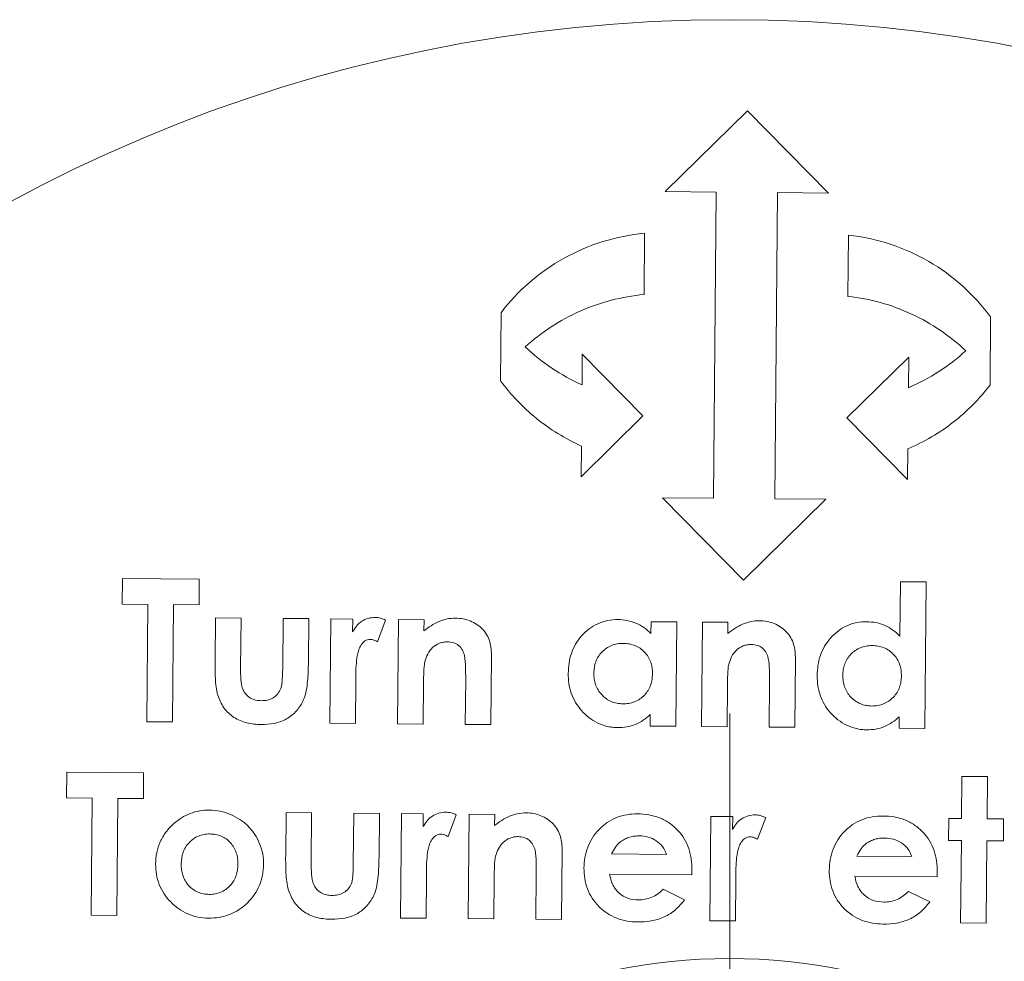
# Model space of a CAD drawing. Header units: millimetres. Extents: x 143 to 824, y 74 to 819.
# Tile 22 of 26: x 728 to 753, y 661 to 684. Entities that reach past the tile are written whole.
import ezdxf

# ---------------------------------------------------------------- set-up
doc = ezdxf.new("R2010")
doc.units = ezdxf.units.MM

# ---------------------------------------------------------------- blocks, each defined once
blk = doc.blocks.new('SW_CENTERMARKSYMBOL_10')
at = {"color": 0, "linetype": 'Continuous', "lineweight": 0}
blk.add_line((0, 5), (0, 20), dxfattribs=at)

msp = doc.modelspace()

# ---------------------------------------------------------------- linework, layer by layer
at = {"color": 7, "linetype": 'Continuous', "lineweight": 15}
for p, q in [((746.319, 681.598), (744.302, 679.616)), ((748.302, 679.581), (746.319, 681.598)), ((744.302, 679.616), (745.552, 679.605)), ((745.552, 679.605), (745.486, 672.105)), ((746.986, 672.092), (747.052, 679.592)), ((747.052, 679.592), (748.302, 679.581)), ((743.78, 677.095), (743.793, 678.595)), ((748.793, 678.551), (748.78, 677.051)), ((740.276, 676.651), (740.261, 674.983)), ((752.261, 674.878), (752.275, 676.546)), ((742.267, 675.633), (742.261, 674.883)), ((743.754, 674.12), (742.267, 675.633)), ((750.267, 675.563), (748.754, 674.076)), ((750.26, 674.813), (750.267, 675.563)), ((742.241, 672.633), (743.754, 674.12)), ((748.754, 674.076), (750.241, 672.563)), ((742.247, 673.383), (742.241, 672.633)), ((750.241, 672.563), (750.247, 673.313)), ((744.236, 672.116), (746.219, 670.098)), ((745.486, 672.105), (744.236, 672.116)), ((746.219, 670.098), (748.236, 672.081)), ((748.236, 672.081), (746.986, 672.092)), ((730.994, 670.137), (730.989, 669.509)), ((732.879, 670.12), (730.994, 670.137)), ((732.873, 669.492), (732.879, 670.12)), ((750.065, 670.06), (750.053, 668.73)), ((750.693, 670.055), (750.065, 670.06)), ((750.661, 666.465), (750.693, 670.055)), ((730.989, 669.509), (731.617, 669.503)), ((731.617, 669.503), (731.592, 666.631)), ((732.22, 666.626), (732.245, 669.498)), ((732.245, 669.498), (732.873, 669.492)), ((733.274, 669.175), (733.265, 668.118)), ((733.902, 669.169), (733.274, 669.175)), ((733.892, 667.941), (733.902, 669.169)), ((734.934, 669.16), (734.924, 667.911)), ((735.563, 669.155), (734.934, 669.16)), ((735.553, 668.08), (735.563, 669.155)), ((736.101, 669.15), (736.079, 666.592)), ((736.639, 669.145), (736.101, 669.15)), ((736.637, 668.83), (736.639, 669.145)), ((737.247, 668.589), (737.447, 669.12)), ((737.761, 669.135), (737.739, 666.578)), ((738.389, 669.13), (737.761, 669.135)), ((738.387, 668.859), (738.389, 669.13)), ((743.953, 669.081), (743.951, 668.793)), ((744.581, 669.076), (743.953, 669.081)), ((744.559, 666.518), (744.581, 669.076)), ((745.21, 669.07), (745.187, 666.513)), ((745.838, 669.065), (745.21, 669.07)), ((745.835, 668.794), (745.838, 669.065)), ((740.027, 666.558), (740.042, 668.235)), ((747.476, 666.493), (747.49, 668.17)), ((736.707, 666.587), (736.716, 667.622)), ((736.716, 667.622), (736.715, 667.747)), ((738.367, 666.572), (738.376, 667.59)), ((739.409, 667.674), (739.399, 666.563)), ((746.857, 667.609), (746.848, 666.498)), ((745.816, 666.507), (745.824, 667.525)), ((731.592, 666.631), (732.22, 666.626)), ((736.079, 666.592), (736.707, 666.587)), ((737.739, 666.578), (738.367, 666.572)), ((743.933, 666.803), (743.931, 666.524)), ((750.036, 666.75), (750.033, 666.471)), ((739.399, 666.563), (740.027, 666.558)), ((743.931, 666.524), (744.559, 666.518)), ((745.187, 666.513), (745.816, 666.507)), ((746.848, 666.498), (747.476, 666.493)), ((750.033, 666.471), (750.661, 666.465)), ((729.63, 665.392), (729.624, 664.764)), ((731.514, 665.376), (729.63, 665.392)), ((731.509, 664.748), (731.514, 665.376)), ((751.572, 665.291), (751.563, 664.259)), ((752.2, 665.285), (751.572, 665.291)), ((752.191, 664.253), (752.2, 665.285)), ((729.624, 664.764), (730.252, 664.759)), ((730.252, 664.759), (730.227, 661.887)), ((730.855, 661.882), (730.881, 664.753)), ((730.881, 664.753), (731.509, 664.748)), ((735.006, 664.403), (734.997, 663.347)), ((735.634, 664.398), (735.006, 664.403)), ((735.623, 663.17), (735.634, 664.398)), ((736.666, 664.389), (736.655, 663.14)), ((737.294, 664.383), (736.666, 664.389)), ((737.285, 663.308), (737.294, 664.383)), ((737.833, 664.378), (737.81, 661.821)), ((738.371, 664.374), (737.833, 664.378)), ((738.368, 664.059), (738.371, 664.374)), ((738.979, 663.818), (739.179, 664.348)), ((739.493, 664.364), (739.471, 661.806)), ((740.121, 664.358), (739.493, 664.364)), ((740.119, 664.088), (740.121, 664.358)), ((745.416, 664.312), (745.393, 661.755)), ((745.954, 664.308), (745.416, 664.312)), ((745.951, 663.993), (745.954, 664.308)), ((746.562, 663.752), (746.762, 664.282)), ((751.249, 664.261), (751.244, 663.723)), ((751.563, 664.259), (751.249, 664.261)), ((752.595, 664.25), (752.191, 664.253)), ((752.59, 663.711), (752.595, 664.25)), ((751.244, 663.723), (751.558, 663.72)), ((751.558, 663.72), (751.541, 661.701)), ((752.169, 661.696), (752.186, 663.715)), ((752.186, 663.715), (752.59, 663.711)), ((741.759, 661.786), (741.774, 663.463)), ((744.331, 663.379), (742.984, 663.391)), ((750.343, 663.327), (748.997, 663.339)), ((738.448, 662.851), (738.447, 662.976)), ((744.952, 662.88), (744.956, 662.999)), ((738.439, 661.815), (738.448, 662.851)), ((740.099, 661.801), (740.108, 662.819)), ((741.14, 662.902), (741.131, 661.792)), ((742.935, 662.898), (744.952, 662.88)), ((746.022, 661.749), (746.031, 662.785)), ((746.031, 662.785), (746.03, 662.91)), ((748.948, 662.845), (750.965, 662.828)), ((750.965, 662.828), (750.968, 662.946)), ((744.77, 662.269), (744.246, 662.524)), ((750.782, 662.217), (750.259, 662.472)), ((730.227, 661.887), (730.855, 661.882)), ((737.81, 661.821), (738.439, 661.815)), ((739.471, 661.806), (740.099, 661.801)), ((741.131, 661.792), (741.759, 661.786)), ((745.393, 661.755), (746.022, 661.749)), ((751.541, 661.701), (752.169, 661.696))]:
    msp.add_line(p, q, dxfattribs=at)
for radius in [37, 14]:
    msp.add_circle((745.88, 646.829), radius, dxfattribs=at)
for points, knots in [([(743.793, 678.595), (743.443, 678.563), (743.104, 678.495), (742.443, 678.291), (742.12, 678.152), (741.518, 677.818), (741.238, 677.622), (740.719, 677.172), (740.483, 676.922), (740.276, 676.651)], [0, 0, 0, 0, 0.25, 0.25, 0.5, 0.5, 0.75, 0.75, 1, 1, 1, 1]), ([(752.275, 676.546), (752.073, 676.821), (751.845, 677.072), (751.338, 677.527), (751.056, 677.733), (750.461, 678.079), (750.147, 678.22), (749.487, 678.438), (749.142, 678.513), (748.793, 678.551)], [0, 0, 0, 0, 0.25, 0.25, 0.5, 0.5, 0.75, 0.75, 1, 1, 1, 1]), ([(740.869, 675.812), (741.267, 676.175), (741.715, 676.467), (742.711, 676.908), (743.234, 677.045), (743.78, 677.095)], [0, 0, 0, 0, 0.5, 0.5, 1, 1, 1, 1]), ([(748.78, 677.051), (749.324, 676.992), (749.844, 676.847), (750.833, 676.388), (751.276, 676.087), (751.668, 675.717)], [0, 0, 0, 0, 0.5, 0.5, 1, 1, 1, 1]), ([(740.261, 674.983), (740.514, 674.64), (740.806, 674.333), (741.306, 673.929), (741.484, 673.803), (741.854, 673.575), (742.047, 673.473), (742.247, 673.383)], [0, 0, 0, 0, 0.5, 0.5, 0.75, 0.75, 1, 1, 1, 1]), ([(750.247, 673.313), (750.652, 673.486), (751.022, 673.705), (751.529, 674.1), (751.69, 674.244), (751.992, 674.548), (752.132, 674.709), (752.261, 674.878)], [0, 0, 0, 0, 0.5, 0.5, 0.75, 0.75, 1, 1, 1, 1]), ([(737.192, 669.185), (737.133, 669.184), (737.076, 669.178), (736.964, 669.146), (736.91, 669.121), (736.814, 669.058), (736.769, 669.019), (736.694, 668.931), (736.665, 668.881), (736.637, 668.83)], [0, 0, 0, 0, 0.25, 0.25, 0.5, 0.5, 0.75, 0.75, 1, 1, 1, 1]), ([(737.447, 669.12), (737.407, 669.138), (737.366, 669.155), (737.281, 669.178), (737.236, 669.183), (737.192, 669.185)], [0, 0, 0, 0, 0.5, 0.5, 1, 1, 1, 1]), ([(739.164, 669.168), (739.093, 669.167), (739.022, 669.162), (738.881, 669.133), (738.814, 669.112), (738.619, 669.028), (738.5, 668.946), (738.387, 668.859)], [0, 0, 0, 0, 0.25, 0.25, 0.5, 0.5, 1, 1, 1, 1]), ([(739.82, 668.899), (739.776, 668.94), (739.731, 668.98), (739.63, 669.048), (739.577, 669.076), (739.465, 669.122), (739.406, 669.14), (739.286, 669.162), (739.225, 669.166), (739.164, 669.168)], [0, 0, 0, 0, 0.25, 0.25, 0.5, 0.5, 0.75, 0.75, 1, 1, 1, 1]), ([(743.143, 669.133), (743.058, 669.132), (742.973, 669.127), (742.808, 669.094), (742.726, 669.067), (742.496, 668.962), (742.361, 668.856), (742.194, 668.669), (742.144, 668.601), (742.061, 668.457), (742.027, 668.381), (741.974, 668.225), (741.954, 668.143), (741.929, 667.98), (741.926, 667.898), (741.923, 667.815)], [0, 0, 0, 0, 0.125, 0.125, 0.25, 0.25, 0.5, 0.5, 0.625, 0.625, 0.75, 0.75, 0.875, 0.875, 1, 1, 1, 1]), ([(743.951, 668.793), (743.896, 668.844), (743.841, 668.894), (743.717, 668.978), (743.652, 669.015), (743.514, 669.073), (743.442, 669.095), (743.294, 669.125), (743.218, 669.131), (743.143, 669.133)], [0, 0, 0, 0, 0.25, 0.25, 0.5, 0.5, 0.75, 0.75, 1, 1, 1, 1]), ([(746.612, 669.103), (746.54, 669.102), (746.469, 669.097), (746.329, 669.067), (746.261, 669.047), (746.066, 668.962), (745.948, 668.88), (745.835, 668.794)], [0, 0, 0, 0, 0.25, 0.25, 0.5, 0.5, 1, 1, 1, 1]), ([(747.268, 668.834), (747.224, 668.875), (747.179, 668.915), (747.078, 668.983), (747.025, 669.012), (746.913, 669.057), (746.854, 669.075), (746.734, 669.098), (746.673, 669.101), (746.612, 669.103)], [0, 0, 0, 0, 0.25, 0.25, 0.5, 0.5, 0.75, 0.75, 1, 1, 1, 1]), ([(749.245, 669.08), (749.159, 669.079), (749.075, 669.074), (748.909, 669.04), (748.827, 669.014), (748.598, 668.909), (748.463, 668.803), (748.241, 668.555), (748.157, 668.408), (748.077, 668.173), (748.057, 668.091), (748.032, 667.928), (748.028, 667.845), (748.025, 667.762)], [0, 0, 0, 0, 0.125, 0.125, 0.25, 0.25, 0.5, 0.5, 0.75, 0.75, 0.875, 0.875, 1, 1, 1, 1]), ([(750.053, 668.73), (749.999, 668.782), (749.943, 668.833), (749.819, 668.92), (749.754, 668.958), (749.617, 669.018), (749.544, 669.042), (749.396, 669.072), (749.321, 669.077), (749.245, 669.08)], [0, 0, 0, 0, 0.25, 0.25, 0.5, 0.5, 0.75, 0.75, 1, 1, 1, 1]), ([(740.042, 668.235), (740.041, 668.295), (740.04, 668.355), (740.026, 668.474), (740.014, 668.533), (739.981, 668.647), (739.959, 668.702), (739.899, 668.807), (739.861, 668.854), (739.82, 668.899)], [0, 0, 0, 0, 0.25, 0.25, 0.5, 0.5, 0.75, 0.75, 1, 1, 1, 1]), ([(747.49, 668.17), (747.49, 668.23), (747.489, 668.289), (747.475, 668.408), (747.463, 668.467), (747.43, 668.581), (747.407, 668.636), (747.348, 668.742), (747.31, 668.789), (747.268, 668.834)], [0, 0, 0, 0, 0.25, 0.25, 0.5, 0.5, 0.75, 0.75, 1, 1, 1, 1]), ([(736.715, 667.747), (736.717, 667.921), (736.723, 668.097), (736.764, 668.311), (736.775, 668.353), (736.804, 668.436), (736.825, 668.476), (736.874, 668.549), (736.903, 668.584), (736.959, 668.621), (736.979, 668.631), (737.023, 668.645), (737.045, 668.647), (737.067, 668.648)], [0, 0, 0, 0, 0.5, 0.5, 0.625, 0.625, 0.75, 0.75, 0.875, 0.875, 0.9375, 0.9375, 1, 1, 1, 1]), ([(737.067, 668.648), (737.083, 668.647), (737.099, 668.645), (737.114, 668.642), (737.13, 668.639), (737.145, 668.634), (737.16, 668.629), (737.175, 668.623), (737.19, 668.617), (737.204, 668.61), (737.219, 668.604), (737.233, 668.597), (737.247, 668.589)], [0, 0, 0, 0, 0.0000481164, 0.0000481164, 0.0000481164, 0.0000963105, 0.0000963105, 0.0000963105, 0.000144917, 0.000144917, 0.000144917, 0.0001936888, 0.0001936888, 0.0001936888, 0.0001936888]), ([(738.41, 668.105), (738.428, 668.168), (738.448, 668.23), (738.51, 668.345), (738.55, 668.4), (738.647, 668.491), (738.704, 668.528), (738.797, 668.564), (738.83, 668.573), (738.896, 668.584), (738.93, 668.585), (738.963, 668.586)], [0, 0, 0, 0, 0.25, 0.25, 0.5, 0.5, 0.75, 0.75, 0.875, 0.875, 1, 1, 1, 1]), ([(738.963, 668.586), (739.012, 668.584), (739.061, 668.58), (739.154, 668.55), (739.199, 668.527), (739.311, 668.434), (739.358, 668.344), (739.398, 668.156), (739.402, 668.059), (739.409, 667.867), (739.409, 667.77), (739.409, 667.674)], [0, 0, 0, 0, 0.125, 0.125, 0.25, 0.25, 0.5, 0.5, 0.75, 0.75, 1, 1, 1, 1]), ([(742.551, 667.82), (742.553, 667.867), (742.555, 667.913), (742.57, 668.005), (742.582, 668.05), (742.629, 668.184), (742.68, 668.266), (742.814, 668.405), (742.894, 668.461), (743.029, 668.516), (743.075, 668.529), (743.171, 668.546), (743.22, 668.548), (743.269, 668.549)], [0, 0, 0, 0, 0.125, 0.125, 0.25, 0.25, 0.5, 0.5, 0.75, 0.75, 0.875, 0.875, 1, 1, 1, 1]), ([(743.269, 668.549), (743.318, 668.547), (743.367, 668.544), (743.462, 668.527), (743.509, 668.514), (743.645, 668.461), (743.725, 668.404), (743.86, 668.265), (743.912, 668.182), (743.959, 668.047), (743.971, 668), (743.985, 667.906), (743.986, 667.857), (743.987, 667.809)], [0, 0, 0, 0, 0.125, 0.125, 0.25, 0.25, 0.5, 0.5, 0.75, 0.75, 0.875, 0.875, 1, 1, 1, 1]), ([(745.858, 668.04), (745.877, 668.103), (745.897, 668.165), (745.958, 668.28), (745.998, 668.335), (746.094, 668.425), (746.151, 668.463), (746.244, 668.499), (746.278, 668.508), (746.344, 668.519), (746.378, 668.52), (746.412, 668.521)], [0, 0, 0, 0, 0.25, 0.25, 0.5, 0.5, 0.75, 0.75, 0.875, 0.875, 1, 1, 1, 1]), ([(746.412, 668.521), (746.461, 668.519), (746.51, 668.515), (746.603, 668.485), (746.647, 668.462), (746.761, 668.368), (746.807, 668.277), (746.846, 668.088), (746.851, 667.992), (746.857, 667.801), (746.858, 667.705), (746.857, 667.609)], [0, 0, 0, 0, 0.125, 0.125, 0.25, 0.25, 0.5, 0.5, 0.75, 0.75, 1, 1, 1, 1]), ([(748.654, 667.766), (748.655, 667.814), (748.658, 667.861), (748.673, 667.953), (748.684, 667.998), (748.732, 668.131), (748.783, 668.213), (748.917, 668.351), (748.996, 668.408), (749.131, 668.462), (749.177, 668.476), (749.273, 668.492), (749.322, 668.495), (749.372, 668.496)], [0, 0, 0, 0, 0.125, 0.125, 0.25, 0.25, 0.5, 0.5, 0.75, 0.75, 0.875, 0.875, 1, 1, 1, 1]), ([(749.372, 668.496), (749.42, 668.494), (749.469, 668.491), (749.565, 668.474), (749.612, 668.461), (749.749, 668.407), (749.829, 668.349), (749.963, 668.211), (750.015, 668.127), (750.062, 667.992), (750.073, 667.945), (750.087, 667.851), (750.088, 667.804), (750.089, 667.756)], [0, 0, 0, 0, 0.125, 0.125, 0.25, 0.25, 0.5, 0.5, 0.75, 0.75, 0.875, 0.875, 1, 1, 1, 1]), ([(733.265, 668.118), (733.265, 667.977), (733.265, 667.836), (733.281, 667.554), (733.295, 667.413), (733.334, 667.278)], [0, 0, 0, 0, 0.5, 0.5, 1, 1, 1, 1]), ([(735.437, 667.171), (735.496, 667.315), (735.519, 667.468), (735.546, 667.774), (735.552, 667.927), (735.553, 668.08)], [0, 0, 0, 0, 0.5, 0.5, 1, 1, 1, 1]), ([(738.376, 667.59), (738.377, 667.676), (738.378, 667.762), (738.387, 667.934), (738.39, 668.02), (738.41, 668.105)], [0, 0, 0, 0, 0.5, 0.5, 1, 1, 1, 1]), ([(745.824, 667.525), (745.826, 667.611), (745.827, 667.697), (745.831, 667.783), (745.833, 667.826), (745.835, 667.869), (745.839, 667.911), (745.843, 667.954), (745.849, 667.998), (745.858, 668.04)], [0, 0, 0, 0, 0.0002644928, 0.0002644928, 0.0002644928, 0.0003970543, 0.0003970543, 0.0003970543, 0.0005303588, 0.0005303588, 0.0005303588, 0.0005303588]), ([(734.401, 667.145), (734.355, 667.147), (734.309, 667.15), (734.22, 667.171), (734.176, 667.187), (734.057, 667.253), (733.994, 667.324), (733.918, 667.487), (733.906, 667.58), (733.893, 667.76), (733.891, 667.851), (733.892, 667.941)], [0, 0, 0, 0, 0.125, 0.125, 0.25, 0.25, 0.5, 0.5, 0.75, 0.75, 1, 1, 1, 1]), ([(734.924, 667.911), (734.922, 667.833), (734.92, 667.754), (734.91, 667.596), (734.904, 667.517), (734.876, 667.441)], [0, 0, 0, 0, 0.5, 0.5, 1, 1, 1, 1]), ([(741.923, 667.815), (741.924, 667.733), (741.927, 667.65), (741.951, 667.488), (741.971, 667.408), (742.053, 667.172), (742.138, 667.028), (742.305, 666.841), (742.365, 666.784), (742.497, 666.68), (742.569, 666.635), (742.721, 666.561), (742.801, 666.534), (742.926, 666.505), (742.968, 666.498), (743.053, 666.489), (743.096, 666.487), (743.138, 666.486)], [0, 0, 0, 0, 0.125, 0.125, 0.25, 0.25, 0.5, 0.5, 0.625, 0.625, 0.75, 0.75, 0.875, 0.875, 0.9375, 0.9375, 1, 1, 1, 1]), ([(743.259, 667.068), (743.21, 667.07), (743.162, 667.073), (743.067, 667.092), (743.02, 667.107), (742.886, 667.165), (742.807, 667.223), (742.71, 667.329), (742.68, 667.366), (742.631, 667.449), (742.611, 667.493), (742.579, 667.582), (742.567, 667.629), (742.554, 667.724), (742.552, 667.772), (742.551, 667.82)], [0, 0, 0, 0, 0.125, 0.125, 0.25, 0.25, 0.5, 0.5, 0.625, 0.625, 0.75, 0.75, 0.875, 0.875, 1, 1, 1, 1]), ([(743.987, 667.809), (743.985, 667.761), (743.983, 667.714), (743.969, 667.62), (743.957, 667.574), (743.909, 667.438), (743.858, 667.354), (743.756, 667.248), (743.72, 667.216), (743.64, 667.161), (743.595, 667.138), (743.504, 667.101), (743.457, 667.087), (743.359, 667.071), (743.309, 667.069), (743.259, 667.068)], [0, 0, 0, 0, 0.125, 0.125, 0.25, 0.25, 0.5, 0.5, 0.625, 0.625, 0.75, 0.75, 0.875, 0.875, 1, 1, 1, 1]), ([(748.025, 667.762), (748.026, 667.68), (748.029, 667.597), (748.054, 667.436), (748.073, 667.356), (748.155, 667.12), (748.24, 666.975), (748.408, 666.787), (748.469, 666.73), (748.6, 666.626), (748.674, 666.581), (748.825, 666.507), (748.904, 666.48), (749.028, 666.452), (749.071, 666.444), (749.155, 666.435), (749.198, 666.434), (749.241, 666.433)], [0, 0, 0, 0, 0.125, 0.125, 0.25, 0.25, 0.5, 0.5, 0.625, 0.625, 0.75, 0.75, 0.875, 0.875, 0.9375, 0.9375, 1, 1, 1, 1]), ([(749.361, 667.015), (749.313, 667.017), (749.264, 667.02), (749.17, 667.039), (749.123, 667.053), (748.989, 667.111), (748.909, 667.17), (748.812, 667.276), (748.782, 667.314), (748.733, 667.396), (748.713, 667.44), (748.681, 667.53), (748.67, 667.577), (748.656, 667.671), (748.655, 667.719), (748.654, 667.766)], [0, 0, 0, 0, 0.125, 0.125, 0.25, 0.25, 0.5, 0.5, 0.625, 0.625, 0.75, 0.75, 0.875, 0.875, 1, 1, 1, 1]), ([(750.089, 667.756), (750.088, 667.708), (750.085, 667.66), (750.071, 667.566), (750.059, 667.52), (750.011, 667.384), (749.96, 667.3), (749.825, 667.159), (749.743, 667.103), (749.607, 667.048), (749.56, 667.034), (749.462, 667.018), (749.411, 667.016), (749.361, 667.015)], [0, 0, 0, 0, 0.125, 0.125, 0.25, 0.25, 0.5, 0.5, 0.75, 0.75, 0.875, 0.875, 1, 1, 1, 1]), ([(734.876, 667.441), (734.856, 667.396), (734.834, 667.352), (734.771, 667.275), (734.733, 667.241), (734.646, 667.189), (734.599, 667.172), (734.501, 667.149), (734.451, 667.147), (734.401, 667.145)], [0, 0, 0, 0, 0.25, 0.25, 0.5, 0.5, 0.75, 0.75, 1, 1, 1, 1]), ([(733.334, 667.278), (733.352, 667.224), (733.372, 667.17), (733.422, 667.069), (733.45, 667.02), (733.549, 666.881), (733.632, 666.8), (733.824, 666.673), (733.933, 666.63), (734.159, 666.573), (734.276, 666.565), (734.394, 666.562)], [0, 0, 0, 0, 0.125, 0.125, 0.25, 0.25, 0.5, 0.5, 0.75, 0.75, 1, 1, 1, 1]), ([(734.394, 666.562), (734.501, 666.563), (734.607, 666.569), (734.817, 666.61), (734.921, 666.646), (735.109, 666.751), (735.194, 666.82), (735.336, 666.98), (735.391, 667.074), (735.437, 667.171)], [0, 0, 0, 0, 0.25, 0.25, 0.5, 0.5, 0.75, 0.75, 1, 1, 1, 1]), ([(743.138, 666.486), (743.212, 666.487), (743.285, 666.491), (743.431, 666.517), (743.501, 666.537), (743.635, 666.592), (743.7, 666.628), (743.822, 666.709), (743.878, 666.755), (743.933, 666.803)], [0, 0, 0, 0, 0.25, 0.25, 0.5, 0.5, 0.75, 0.75, 1, 1, 1, 1]), ([(749.241, 666.433), (749.315, 666.434), (749.388, 666.437), (749.534, 666.464), (749.604, 666.484), (749.739, 666.54), (749.803, 666.575), (749.925, 666.656), (749.981, 666.702), (750.036, 666.75)], [0, 0, 0, 0, 0.25, 0.25, 0.5, 0.5, 0.75, 0.75, 1, 1, 1, 1]), ([(733.129, 664.464), (733.049, 664.463), (732.969, 664.459), (732.811, 664.431), (732.734, 664.41), (732.585, 664.353), (732.513, 664.316), (732.376, 664.232), (732.313, 664.182), (732.251, 664.129)], [0, 0, 0, 0, 0.25, 0.25, 0.5, 0.5, 0.75, 0.75, 1, 1, 1, 1]), ([(734.456, 663.131), (734.455, 663.219), (734.45, 663.306), (734.418, 663.476), (734.392, 663.56), (734.326, 663.721), (734.285, 663.798), (734.19, 663.942), (734.135, 664.011), (734.012, 664.133), (733.945, 664.188), (733.799, 664.283), (733.722, 664.325), (733.561, 664.392), (733.479, 664.419), (733.306, 664.454), (733.217, 664.462), (733.129, 664.464)], [0, 0, 0, 0, 0.125, 0.125, 0.25, 0.25, 0.375, 0.375, 0.5, 0.5, 0.625, 0.625, 0.75, 0.75, 0.875, 0.875, 1, 1, 1, 1]), ([(738.923, 664.414), (738.865, 664.412), (738.807, 664.407), (738.696, 664.374), (738.642, 664.35), (738.545, 664.287), (738.501, 664.248), (738.426, 664.16), (738.397, 664.11), (738.368, 664.059)], [0, 0, 0, 0, 0.25, 0.25, 0.5, 0.5, 0.75, 0.75, 1, 1, 1, 1]), ([(739.179, 664.348), (739.138, 664.366), (739.098, 664.384), (739.012, 664.407), (738.968, 664.411), (738.923, 664.414)], [0, 0, 0, 0, 0.5, 0.5, 1, 1, 1, 1]), ([(740.895, 664.397), (740.824, 664.395), (740.753, 664.39), (740.613, 664.361), (740.545, 664.34), (740.35, 664.257), (740.232, 664.174), (740.119, 664.088)], [0, 0, 0, 0, 0.25, 0.25, 0.5, 0.5, 1, 1, 1, 1]), ([(741.551, 664.127), (741.507, 664.169), (741.462, 664.209), (741.361, 664.277), (741.308, 664.305), (741.196, 664.351), (741.137, 664.368), (741.017, 664.391), (740.957, 664.394), (740.895, 664.397)], [0, 0, 0, 0, 0.25, 0.25, 0.5, 0.5, 0.75, 0.75, 1, 1, 1, 1]), ([(743.625, 664.373), (743.537, 664.372), (743.45, 664.367), (743.278, 664.338), (743.193, 664.315), (743.029, 664.249), (742.952, 664.21), (742.808, 664.111), (742.741, 664.054), (742.558, 663.867), (742.461, 663.717), (742.369, 663.475), (742.346, 663.391), (742.316, 663.22), (742.311, 663.133), (742.308, 663.046)], [0, 0, 0, 0, 0.125, 0.125, 0.25, 0.25, 0.375, 0.375, 0.5, 0.5, 0.75, 0.75, 0.875, 0.875, 1, 1, 1, 1]), ([(744.956, 662.999), (744.955, 663.088), (744.952, 663.177), (744.927, 663.351), (744.907, 663.437), (744.821, 663.69), (744.727, 663.847), (744.541, 664.042), (744.473, 664.101), (744.324, 664.201), (744.243, 664.244), (744.075, 664.31), (743.987, 664.333), (743.808, 664.365), (743.717, 664.37), (743.625, 664.373)], [0, 0, 0, 0, 0.125, 0.125, 0.25, 0.25, 0.5, 0.5, 0.625, 0.625, 0.75, 0.75, 0.875, 0.875, 1, 1, 1, 1]), ([(746.506, 664.348), (746.448, 664.346), (746.39, 664.341), (746.279, 664.308), (746.224, 664.283), (746.128, 664.22), (746.083, 664.181), (746.009, 664.093), (745.979, 664.043), (745.951, 663.993)], [0, 0, 0, 0, 0.25, 0.25, 0.5, 0.5, 0.75, 0.75, 1, 1, 1, 1]), ([(746.762, 664.282), (746.721, 664.3), (746.68, 664.318), (746.594, 664.341), (746.551, 664.345), (746.506, 664.348)], [0, 0, 0, 0, 0.5, 0.5, 1, 1, 1, 1]), ([(749.638, 664.32), (749.55, 664.319), (749.462, 664.315), (749.29, 664.285), (749.205, 664.262), (749.041, 664.197), (748.964, 664.157), (748.821, 664.059), (748.753, 664.001), (748.571, 663.815), (748.474, 663.665), (748.382, 663.423), (748.359, 663.34), (748.328, 663.168), (748.324, 663.081), (748.321, 662.994)], [0, 0, 0, 0, 0.125, 0.125, 0.25, 0.25, 0.375, 0.375, 0.5, 0.5, 0.75, 0.75, 0.875, 0.875, 1, 1, 1, 1]), ([(750.968, 662.946), (750.967, 663.035), (750.964, 663.124), (750.939, 663.298), (750.92, 663.384), (750.834, 663.637), (750.74, 663.794), (750.553, 663.99), (750.485, 664.048), (750.336, 664.149), (750.254, 664.192), (750.087, 664.258), (749.999, 664.281), (749.82, 664.313), (749.729, 664.318), (749.638, 664.32)], [0, 0, 0, 0, 0.125, 0.125, 0.25, 0.25, 0.5, 0.5, 0.625, 0.625, 0.75, 0.75, 0.875, 0.875, 1, 1, 1, 1]), ([(732.251, 664.129), (732.184, 664.065), (732.118, 663.999), (732.005, 663.849), (731.958, 663.77), (731.883, 663.602), (731.855, 663.513), (731.818, 663.333), (731.812, 663.242), (731.809, 663.15)], [0, 0, 0, 0, 0.25, 0.25, 0.5, 0.5, 0.75, 0.75, 1, 1, 1, 1]), ([(741.774, 663.463), (741.773, 663.523), (741.772, 663.583), (741.758, 663.703), (741.746, 663.762), (741.713, 663.876), (741.69, 663.931), (741.63, 664.036), (741.593, 664.083), (741.551, 664.127)], [0, 0, 0, 0, 0.25, 0.25, 0.5, 0.5, 0.75, 0.75, 1, 1, 1, 1]), ([(732.437, 663.15), (732.439, 663.244), (732.451, 663.336), (732.514, 663.513), (732.563, 663.596), (732.693, 663.736), (732.772, 663.793), (732.903, 663.848), (732.949, 663.861), (733.042, 663.878), (733.09, 663.88), (733.138, 663.881)], [0, 0, 0, 0, 0.25, 0.25, 0.5, 0.5, 0.75, 0.75, 0.875, 0.875, 1, 1, 1, 1]), ([(733.138, 663.881), (733.186, 663.879), (733.233, 663.876), (733.326, 663.859), (733.371, 663.846), (733.503, 663.79), (733.581, 663.733), (733.708, 663.593), (733.757, 663.509), (733.802, 663.375), (733.813, 663.329), (733.826, 663.234), (733.828, 663.186), (733.828, 663.138)], [0, 0, 0, 0, 0.125, 0.125, 0.25, 0.25, 0.5, 0.5, 0.75, 0.75, 0.875, 0.875, 1, 1, 1, 1]), ([(738.447, 662.976), (738.449, 663.151), (738.455, 663.326), (738.496, 663.541), (738.507, 663.583), (738.536, 663.666), (738.557, 663.705), (738.606, 663.779), (738.635, 663.813), (738.692, 663.85), (738.711, 663.86), (738.754, 663.874), (738.776, 663.876), (738.799, 663.876)], [0, 0, 0, 0, 0.5, 0.5, 0.625, 0.625, 0.75, 0.75, 0.875, 0.875, 0.9375, 0.9375, 1, 1, 1, 1]), ([(738.799, 663.876), (738.815, 663.875), (738.831, 663.874), (738.846, 663.871), (738.862, 663.867), (738.877, 663.863), (738.892, 663.857), (738.922, 663.846), (738.951, 663.832), (738.979, 663.818)], [0, 0, 0, 0, 0.0000481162, 0.0000481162, 0.0000481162, 0.0000963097, 0.0000963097, 0.0000963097, 0.0001927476, 0.0001927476, 0.0001927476, 0.0001927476]), ([(740.142, 663.333), (740.16, 663.396), (740.18, 663.459), (740.242, 663.574), (740.282, 663.629), (740.379, 663.72), (740.436, 663.757), (740.529, 663.793), (740.562, 663.802), (740.628, 663.812), (740.661, 663.814), (740.695, 663.815)], [0, 0, 0, 0, 0.25, 0.25, 0.5, 0.5, 0.75, 0.75, 0.875, 0.875, 1, 1, 1, 1]), ([(740.695, 663.815), (740.744, 663.813), (740.792, 663.808), (740.885, 663.779), (740.929, 663.756), (741.042, 663.664), (741.089, 663.574), (741.129, 663.385), (741.134, 663.288), (741.14, 663.095), (741.141, 662.999), (741.14, 662.902)], [0, 0, 0, 0, 0.125, 0.125, 0.25, 0.25, 0.5, 0.5, 0.75, 0.75, 1, 1, 1, 1]), ([(742.984, 663.391), (743.013, 663.449), (743.044, 663.506), (743.1, 663.585), (743.12, 663.61), (743.164, 663.657), (743.19, 663.678), (743.215, 663.698)], [0, 0, 0, 0, 0.5, 0.5, 0.75, 0.75, 1, 1, 1, 1]), ([(743.215, 663.698), (743.249, 663.72), (743.283, 663.742), (743.356, 663.778), (743.394, 663.791), (743.471, 663.814), (743.51, 663.822), (743.591, 663.832), (743.631, 663.833), (743.672, 663.834)], [0, 0, 0, 0, 0.25, 0.25, 0.5, 0.5, 0.75, 0.75, 1, 1, 1, 1]), ([(743.672, 663.834), (743.744, 663.831), (743.815, 663.825), (743.953, 663.785), (744.019, 663.754), (744.137, 663.675), (744.191, 663.626), (744.278, 663.514), (744.306, 663.447), (744.331, 663.379)], [0, 0, 0, 0, 0.25, 0.25, 0.5, 0.5, 0.75, 0.75, 1, 1, 1, 1]), ([(746.03, 662.91), (746.032, 663.085), (746.038, 663.261), (746.079, 663.475), (746.09, 663.517), (746.119, 663.6), (746.14, 663.639), (746.189, 663.712), (746.218, 663.747), (746.274, 663.784), (746.294, 663.794), (746.337, 663.808), (746.359, 663.809), (746.382, 663.81)], [0, 0, 0, 0, 0.5, 0.5, 0.625, 0.625, 0.75, 0.75, 0.875, 0.875, 0.9375, 0.9375, 1, 1, 1, 1]), ([(746.382, 663.81), (746.398, 663.809), (746.414, 663.808), (746.429, 663.805), (746.445, 663.801), (746.461, 663.796), (746.476, 663.791), (746.505, 663.78), (746.534, 663.766), (746.562, 663.752)], [0, 0, 0, 0, 0.0000481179, 0.0000481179, 0.0000481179, 0.0000963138, 0.0000963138, 0.0000963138, 0.000191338, 0.000191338, 0.000191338, 0.000191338]), ([(749.228, 663.645), (749.262, 663.667), (749.295, 663.689), (749.368, 663.725), (749.406, 663.738), (749.483, 663.761), (749.522, 663.77), (749.603, 663.779), (749.644, 663.78), (749.685, 663.781)], [0, 0, 0, 0, 0.25, 0.25, 0.5, 0.5, 0.75, 0.75, 1, 1, 1, 1]), ([(749.685, 663.781), (749.756, 663.778), (749.828, 663.772), (749.965, 663.732), (750.031, 663.702), (750.149, 663.623), (750.203, 663.574), (750.29, 663.461), (750.319, 663.394), (750.343, 663.327)], [0, 0, 0, 0, 0.25, 0.25, 0.5, 0.5, 0.75, 0.75, 1, 1, 1, 1]), ([(748.997, 663.339), (749.026, 663.396), (749.056, 663.453), (749.112, 663.532), (749.132, 663.558), (749.177, 663.605), (749.202, 663.625), (749.228, 663.645)], [0, 0, 0, 0, 0.5, 0.5, 0.75, 0.75, 1, 1, 1, 1]), ([(734.997, 663.347), (734.996, 663.205), (734.997, 663.064), (735.012, 662.783), (735.026, 662.642), (735.066, 662.507)], [0, 0, 0, 0, 0.5, 0.5, 1, 1, 1, 1]), ([(737.169, 662.399), (737.227, 662.543), (737.25, 662.696), (737.277, 663.002), (737.283, 663.155), (737.285, 663.308)], [0, 0, 0, 0, 0.5, 0.5, 1, 1, 1, 1]), ([(740.108, 662.819), (740.109, 662.905), (740.11, 662.99), (740.114, 663.076), (740.116, 663.119), (740.118, 663.162), (740.122, 663.205), (740.126, 663.248), (740.132, 663.291), (740.142, 663.333)], [0, 0, 0, 0, 0.00026142, 0.00026142, 0.00026142, 0.0003924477, 0.0003924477, 0.0003924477, 0.0005242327, 0.0005242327, 0.0005242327, 0.0005242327]), ([(731.809, 663.15), (731.811, 663.063), (731.814, 662.976), (731.844, 662.807), (731.867, 662.723), (731.963, 662.482), (732.06, 662.338), (732.24, 662.153), (732.305, 662.097), (732.445, 661.997), (732.522, 661.954), (732.68, 661.886), (732.762, 661.86), (732.932, 661.826), (733.02, 661.82), (733.108, 661.817)], [0, 0, 0, 0, 0.125, 0.125, 0.25, 0.25, 0.5, 0.5, 0.625, 0.625, 0.75, 0.75, 0.875, 0.875, 1, 1, 1, 1]), ([(733.123, 662.4), (733.075, 662.402), (733.027, 662.405), (732.934, 662.423), (732.889, 662.437), (732.757, 662.493), (732.681, 662.55), (732.554, 662.693), (732.507, 662.777), (732.462, 662.912), (732.452, 662.959), (732.439, 663.054), (732.438, 663.102), (732.437, 663.15)], [0, 0, 0, 0, 0.125, 0.125, 0.25, 0.25, 0.5, 0.5, 0.75, 0.75, 0.875, 0.875, 1, 1, 1, 1]), ([(733.108, 661.817), (733.196, 661.818), (733.283, 661.823), (733.454, 661.852), (733.539, 661.876), (733.702, 661.94), (733.78, 661.979), (733.927, 662.074), (733.998, 662.129), (734.185, 662.314), (734.284, 662.463), (734.386, 662.702), (734.412, 662.786), (734.446, 662.957), (734.454, 663.044), (734.456, 663.131)], [0, 0, 0, 0, 0.125, 0.125, 0.25, 0.25, 0.375, 0.375, 0.5, 0.5, 0.75, 0.75, 0.875, 0.875, 1, 1, 1, 1]), ([(733.828, 663.138), (733.826, 663.043), (733.814, 662.951), (733.752, 662.771), (733.702, 662.688), (733.57, 662.546), (733.491, 662.488), (733.358, 662.433), (733.313, 662.421), (733.219, 662.404), (733.17, 662.401), (733.123, 662.4)], [0, 0, 0, 0, 0.25, 0.25, 0.5, 0.5, 0.75, 0.75, 0.875, 0.875, 1, 1, 1, 1]), ([(736.132, 662.374), (736.086, 662.376), (736.041, 662.379), (735.952, 662.399), (735.908, 662.415), (735.79, 662.481), (735.727, 662.552), (735.65, 662.715), (735.638, 662.808), (735.624, 662.988), (735.623, 663.079), (735.623, 663.17)], [0, 0, 0, 0, 0.125, 0.125, 0.25, 0.25, 0.5, 0.5, 0.75, 0.75, 1, 1, 1, 1]), ([(736.655, 663.14), (736.654, 663.061), (736.652, 662.982), (736.642, 662.825), (736.635, 662.745), (736.608, 662.67)], [0, 0, 0, 0, 0.5, 0.5, 1, 1, 1, 1]), ([(742.308, 663.046), (742.309, 662.959), (742.313, 662.873), (742.342, 662.702), (742.364, 662.618), (742.457, 662.373), (742.553, 662.228), (742.738, 662.04), (742.805, 661.985), (742.951, 661.889), (743.031, 661.848), (743.195, 661.785), (743.279, 661.763), (743.454, 661.732), (743.543, 661.728), (743.631, 661.725)], [0, 0, 0, 0, 0.125, 0.125, 0.25, 0.25, 0.5, 0.5, 0.625, 0.625, 0.75, 0.75, 0.875, 0.875, 1, 1, 1, 1]), ([(748.321, 662.994), (748.322, 662.907), (748.326, 662.821), (748.354, 662.651), (748.376, 662.567), (748.438, 662.404), (748.477, 662.326), (748.572, 662.181), (748.628, 662.112), (748.812, 661.925), (748.962, 661.826), (749.208, 661.733), (749.294, 661.71), (749.467, 661.68), (749.555, 661.675), (749.644, 661.673)], [0, 0, 0, 0, 0.125, 0.125, 0.25, 0.25, 0.375, 0.375, 0.5, 0.5, 0.75, 0.75, 0.875, 0.875, 1, 1, 1, 1]), ([(743.643, 662.264), (743.555, 662.266), (743.468, 662.276), (743.304, 662.334), (743.227, 662.379), (743.097, 662.498), (743.046, 662.57), (742.971, 662.727), (742.95, 662.812), (742.935, 662.898)], [0, 0, 0, 0, 0.25, 0.25, 0.5, 0.5, 0.75, 0.75, 1, 1, 1, 1]), ([(749.655, 662.211), (749.568, 662.214), (749.481, 662.224), (749.316, 662.282), (749.239, 662.327), (749.109, 662.446), (749.058, 662.518), (748.983, 662.675), (748.962, 662.759), (748.948, 662.845)], [0, 0, 0, 0, 0.25, 0.25, 0.5, 0.5, 0.75, 0.75, 1, 1, 1, 1]), ([(735.066, 662.507), (735.084, 662.452), (735.104, 662.398), (735.154, 662.297), (735.182, 662.248), (735.282, 662.109), (735.365, 662.027), (735.558, 661.901), (735.667, 661.858), (735.892, 661.802), (736.009, 661.793), (736.125, 661.791)], [0, 0, 0, 0, 0.125, 0.125, 0.25, 0.25, 0.5, 0.5, 0.75, 0.75, 1, 1, 1, 1]), ([(736.608, 662.67), (736.587, 662.625), (736.565, 662.58), (736.502, 662.503), (736.464, 662.469), (736.378, 662.418), (736.331, 662.4), (736.232, 662.378), (736.182, 662.375), (736.132, 662.374)], [0, 0, 0, 0, 0.25, 0.25, 0.5, 0.5, 0.75, 0.75, 1, 1, 1, 1]), ([(744.246, 662.524), (744.206, 662.484), (744.165, 662.446), (744.073, 662.38), (744.024, 662.352), (743.921, 662.307), (743.867, 662.29), (743.756, 662.268), (743.7, 662.265), (743.643, 662.264)], [0, 0, 0, 0, 0.25, 0.25, 0.5, 0.5, 0.75, 0.75, 1, 1, 1, 1]), ([(750.259, 662.472), (750.219, 662.432), (750.177, 662.394), (750.086, 662.327), (750.037, 662.299), (749.935, 662.254), (749.88, 662.237), (749.769, 662.216), (749.712, 662.212), (749.655, 662.211)], [0, 0, 0, 0, 0.25, 0.25, 0.5, 0.5, 0.75, 0.75, 1, 1, 1, 1]), ([(736.125, 661.791), (736.232, 661.792), (736.339, 661.798), (736.548, 661.839), (736.652, 661.875), (736.84, 661.979), (736.925, 662.049), (737.067, 662.208), (737.122, 662.302), (737.169, 662.399)], [0, 0, 0, 0, 0.25, 0.25, 0.5, 0.5, 0.75, 0.75, 1, 1, 1, 1]), ([(743.631, 661.725), (743.742, 661.726), (743.851, 661.732), (744.066, 661.769), (744.173, 661.801), (744.374, 661.893), (744.465, 661.952), (744.633, 662.097), (744.704, 662.181), (744.77, 662.269)], [0, 0, 0, 0, 0.25, 0.25, 0.5, 0.5, 0.75, 0.75, 1, 1, 1, 1]), ([(749.644, 661.673), (749.755, 661.673), (749.865, 661.679), (750.08, 661.717), (750.187, 661.749), (750.387, 661.841), (750.479, 661.9), (750.646, 662.045), (750.717, 662.128), (750.782, 662.217)], [0, 0, 0, 0, 0.25, 0.25, 0.5, 0.5, 0.75, 0.75, 1, 1, 1, 1])]:
    msp.add_open_spline(points, degree=3, knots=knots, dxfattribs=at)
for points in [[(742.261, 674.883), (741.738, 675.117), (741.276, 675.428), (740.869, 675.812)], [(751.668, 675.717), (751.254, 675.341), (750.786, 675.038), (750.26, 674.813)]]:
    msp.add_open_spline(points, degree=3, dxfattribs=at)

# ---------------------------------------------------------------- block references
at = {"color": 7, "linetype": 'Continuous', "lineweight": 0}
msp.add_blockref('SW_CENTERMARKSYMBOL_10', (745.88, 646.829), dxfattribs=at)

doc.saveas('drawing.dxf')
